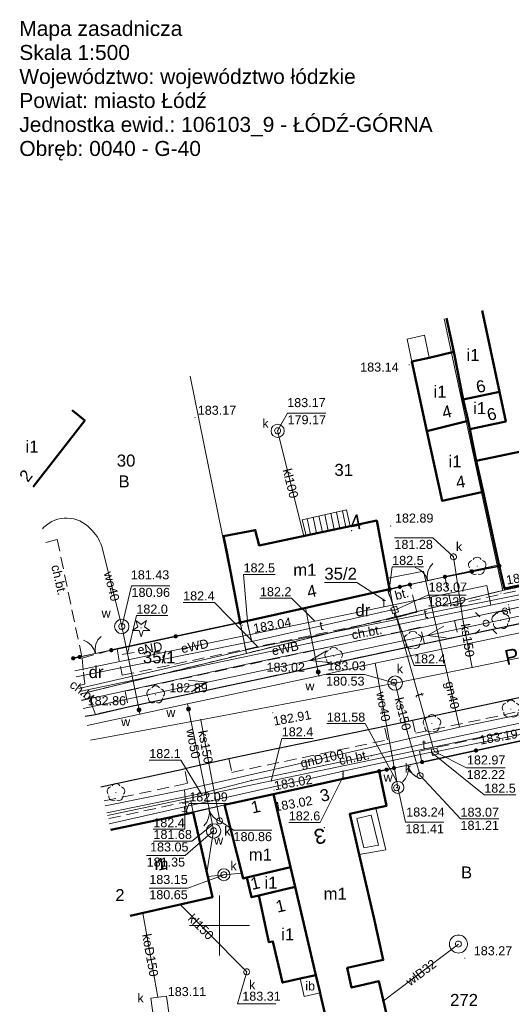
# Model space of a CAD drawing. Extents: x 6599148 to 6599715, y 5731697 to 5731887.
# Tile 2 of 8: x 6599233 to 6599274, y 5731743 to 5731825. Entities that reach past the tile are written whole.
import ezdxf
from ezdxf.enums import TextEntityAlignment as Align

# ---------------------------------------------------------------- set-up
doc = ezdxf.new("R2010")
doc.units = 0
doc.header["$PDSIZE"] = 0.75
for name, pattern in [('PRZER1-1', [2, 1, -1]), ('PRZER2-1', [3, 2, -1]), ('PRZER3-1', [4, 3, -1])]:
    doc.linetypes.add(name, pattern=pattern)
doc.layers.get('0').update_dxf_attribs({"linetype": 'CONTINUOUS', "lineweight": 13})
for name, color, linetype, lineweight in [('GELULI_O', 61, 'PRZER3-1', 18), ('GEPADR', 7, 'CONTINUOUS', 18), ('GEPADR_O', 7, 'CONTINUOUS', 18), ('GESBLO', 7, 'CONTINUOUS', 18), ('GESBLO_O', 7, 'CONTINUOUS', 18), ('GESBTO', 7, 'CONTINUOUS', 18), ('GESBZO', 7, 'CONTINUOUS', 50), ('GESBZO_O', 7, 'CONTINUOUS', 50), ('GESDZI', 61, 'CONTINUOUS', 18), ('GESDZI_O', 61, 'CONTINUOUS', 18), ('GESSCH', 7, 'CONTINUOUS', 18), ('GESUZY', 84, 'PRZER1-1', 18), ('GESUZY_O', 84, 'PRZER1-1', 18), ('GSLKBR', 7, 'CONTINUOUS', 18), ('GSLKOG', 7, 'CONTINUOUS', 35), ('GSLKRW', 7, 'CONTINUOUS', 25), ('GSPRDI', 84, 'CONTINUOUS', 18), ('GSPRDL', 84, 'CONTINUOUS', 18), ('GSPWPS', 7, 'CONTINUOUS', 13), ('GSPWPS_O', 7, 'CONTINUOUS', 13), ('GSSIIN', 7, 'CONTINUOUS', 18), ('GSSIIN_O', 7, 'CONTINUOUS', 18), ('GSSKOA', 7, 'PRZER3-1', 18), ('GSSKOD', 7, 'PRZER2-1', 18), ('GSSKOD_O', 7, 'PRZER2-1', 18), ('GSSOTW', 7, 'PRZER3-1', 18), ('GSSOTW_O', 7, 'PRZER3-1', 18), ('GULEPR', 1, 'CONTINUOUS', 18), ('GULEPR_O', 1, 'CONTINUOUS', 18), ('GULGPR', 52, 'CONTINUOUS', 18), ('GULGPR_O', 52, 'CONTINUOUS', 18), ('GULKPR', 32, 'CONTINUOUS', 18), ('GULKPR_O', 32, 'CONTINUOUS', 18), ('GULSPR', 7, 'CONTINUOUS', 18), ('GULSPR_O', 7, 'CONTINUOUS', 18), ('GULTPR', 30, 'CONTINUOUS', 18), ('GULTPR_O', 30, 'CONTINUOUS', 18), ('GULWPR', 5, 'CONTINUOUS', 18), ('GULWPR_O', 5, 'CONTINUOUS', 18), ('GUPELA', 7, 'CONTINUOUS', 18), ('GUPIKP', 7, 'CONTINUOUS', 18), ('GUPIWZ', 7, 'CONTINUOUS', 18), ('GUPIWZ_O', 7, 'CONTINUOUS', 18), ('GUPKSD', 32, 'CONTINUOUS', 18), ('GUPKSD_O', 32, 'CONTINUOUS', 18), ('GUPPRZ', 7, 'CONTINUOUS', 18), ('GUPPRZ_O', 7, 'CONTINUOUS', 18), ('GUPWST', 5, 'CONTINUOUS', 18), ('GUPWZA', 5, 'CONTINUOUS', 18), ('GUPWZA_O', 5, 'CONTINUOUS', 18), ('GUPZCP', 7, 'CONTINUOUS', 18), ('GUSIKP', 7, 'CONTINUOUS', 18)]:
    doc.layers.add(name, color=color, linetype=linetype, lineweight=lineweight)
doc.styles.add('GEO-INFO', font='arial.ttf')

# ---------------------------------------------------------------- blocks, each defined once
blk = doc.blocks.new('KOLO')
blk.add_hatch(color=0).paths.add_polyline_path([(-0.5, 0), (-0.482963, -0.12941), (-0.433013, -0.25), (-0.353553, -0.353553), (-0.25, -0.433013), (-0.12941, -0.482963), (0, -0.5), (0.12941, -0.482963), (0.25, -0.433013), (0.353553, -0.353553), (0.433013, -0.25), (0.482963, -0.12941), (0.5, 0), (0.482963, 0.12941), (0.433013, 0.25), (0.353553, 0.353553), (0.25, 0.433013), (0.12941, 0.482963), (0, 0.5), (-0.12941, 0.482963), (-0.25, 0.433013), (-0.353553, 0.353553), (-0.433013, 0.25), (-0.482963, 0.12941)])
blk = doc.blocks.new('SPDLP')
blk.add_hatch(color=0).paths.add_polyline_path([(0, -0.09), (0.027812, -0.085595), (0.052901, -0.072812), (0.072812, -0.052901), (0.085595, -0.027812), (0.09, 0), (0.085595, 0.027812), (0.072812, 0.052901), (0.052901, 0.072812), (0.027812, 0.085595), (0, 0.09), (-0.027812, 0.085595), (-0.052901, 0.072812), (-0.072812, 0.052901), (-0.085595, 0.027812), (-0.09, 0), (-0.085595, -0.027812), (-0.072812, -0.052901), (-0.052901, -0.072812), (-0.027812, -0.085595)])
at = {"color": 0}
for points in [[(-1.271938, -0.268652), (-1.40916, -0.048001), (-1.462858, 0.20623), (-1.426585, 0.463525), (-1.304695, 0.693003), (-1.11182, 0.867117), (-0.871109, 0.964971)], [(-0.648554, 1.126667), (-0.481106, 1.325358), (-0.255912, 1.454989), (0, 1.5), (0.255912, 1.454989), (0.481106, 1.325358), (0.648554, 1.126667)], [(0.871109, 0.964971), (1.11182, 0.867117), (1.304695, 0.693003), (1.426585, 0.463525), (1.462858, 0.20623), (1.40916, -0.048001), (1.271938, -0.268652)], [(-0.137547, -1.292703), (-0.389802, -1.355024), (-0.648184, -1.327532), (-0.881678, -1.213525), (-1.062258, -1.026689), (-1.168249, -0.78945), (-1.186929, -0.530282)], [(1.186929, -0.530282), (1.168249, -0.78945), (1.062258, -1.026689), (0.881678, -1.213525), (0.648184, -1.327532), (0.389802, -1.355024), (0.137547, -1.292703)]]:
    blk.add_lwpolyline(points, dxfattribs=at)
blk = doc.blocks.new('SPDIP')
blk.add_hatch(color=0).paths.add_polyline_path([(0, -0.09), (0.027812, -0.085595), (0.052901, -0.072812), (0.072812, -0.052901), (0.085595, -0.027812), (0.09, 0), (0.085595, 0.027812), (0.072812, 0.052901), (0.052901, 0.072812), (0.027812, 0.085595), (0, 0.09), (-0.027812, 0.085595), (-0.052901, 0.072812), (-0.072812, 0.052901), (-0.085595, 0.027812), (-0.09, 0), (-0.085595, -0.027812), (-0.072812, -0.052901), (-0.052901, -0.072812), (-0.027812, -0.085595)])
at = {"color": 0}
blk.add_lwpolyline([(0.544942, 0.177062), (1.426676, -0.463555), (0.336792, -0.463555), (0, -1.500096), (-0.336792, -0.463555), (-1.426676, -0.463555), (-0.544942, 0.177062), (-0.881734, 1.213603), (0, 0.572986), (0.881734, 1.213603)], close=True, dxfattribs=at)
blk = doc.blocks.new('SUEP1')
at = {"color": 0}
blk.add_lwpolyline([(-1.5, -1), (1.5, 0), (-1.5, 1)], dxfattribs=at)
blk = doc.blocks.new('SUEO')
blk.add_hatch(color=0).paths.add_polyline_path([(-0.002174, 0.089974), (0.023762, 0.086807), (0.042561, 0.0793), (0.060131, 0.066965), (0.076266, 0.047786), (0.086234, 0.025762), (0.089972, 0.002226), (0.088646, -0.015553), (0.081114, -0.038994), (0.066834, -0.060276), (0.049699, -0.075033), (0.027576, -0.085671), (0.004027, -0.08991), (-0.019639, -0.087831), (-0.040932, -0.080154), (-0.059082, -0.067892), (-0.073734, -0.051607), (-0.08374, -0.032979), (-0.089221, -0.011817), (-0.089063, 0.012951), (-0.082571, 0.035806), (-0.069528, 0.057148), (-0.048957, 0.075519), (-0.026898, 0.085887)])
at = {"color": 0}
for points in [[(-1.767767, 1.767767), (-1.06066, 1.06066)], [(1.767767, 1.767767), (1.06066, 1.06066)], [(-1.767767, -1.767767), (-1.06066, -1.06066)], [(1.767767, -1.767767), (1.06066, -1.06066)]]:
    blk.add_lwpolyline(points, dxfattribs=at)
blk = doc.blocks.new('OKRAG_PELNY')
at = {"color": 0}
blk.add_lwpolyline([(0, 0.5), (0.12941, 0.482963), (0.25, 0.433013), (0.353553, 0.353553), (0.433013, 0.25), (0.482963, 0.12941), (0.5, 0), (0.482963, -0.12941), (0.433013, -0.25), (0.353553, -0.353553), (0.25, -0.433013), (0.12941, -0.482963), (0, -0.5), (-0.12941, -0.482963), (-0.25, -0.433013), (-0.353553, -0.353553), (-0.433013, -0.25), (-0.482963, -0.12941), (-0.5, 0), (-0.482963, 0.12941), (-0.433013, 0.25), (-0.353553, 0.353553), (-0.25, 0.433013), (-0.12941, 0.482963)], close=True, dxfattribs=at)
blk = doc.blocks.new('POINT')
at = {"color": 0}
blk.add_point((0, 0), dxfattribs=at)
blk = doc.blocks.new('PION_C')
at = {"color": 0}
blk.add_lwpolyline([(0, 0.5), (0, -0.5)], dxfattribs=at)
blk = doc.blocks.new('SUUS13')
at = {"color": 0}
for points in [[(0, 1.5), (0.223563, 1.483246), (0.442133, 1.433359), (0.650826, 1.351453), (0.84498, 1.239358), (1.020259, 1.099578), (1.172747, 0.935235), (1.299038, 0.75), (1.396311, 0.548012), (1.462392, 0.333781), (1.495806, 0.112095), (1.495806, -0.112095), (1.462392, -0.333781), (1.396311, -0.548012), (1.299038, -0.75), (1.172747, -0.935235), (1.020259, -1.099578), (0.84498, -1.239358), (0.650826, -1.351453), (0.442133, -1.433359), (0.223563, -1.483246), (0, -1.5), (-0.223563, -1.483246), (-0.442133, -1.433359), (-0.650826, -1.351453), (-0.84498, -1.239358), (-1.020259, -1.099578), (-1.172747, -0.935235), (-1.299038, -0.75), (-1.396311, -0.548012), (-1.462392, -0.333781), (-1.495806, -0.112095), (-1.495806, 0.112095), (-1.462392, 0.333781), (-1.396311, 0.548012), (-1.299038, 0.75), (-1.172747, 0.935235), (-1.020259, 1.099578), (-0.84498, 1.239358), (-0.650826, 1.351453), (-0.442133, 1.433359), (-0.223563, 1.483246)], [(0, 0.5), (0.12941, 0.482963), (0.25, 0.433013), (0.353553, 0.353553), (0.433013, 0.25), (0.482963, 0.12941), (0.5, 0), (0.482963, -0.12941), (0.433013, -0.25), (0.353553, -0.353553), (0.25, -0.433013), (0.12941, -0.482963), (0, -0.5), (-0.12941, -0.482963), (-0.25, -0.433013), (-0.353553, -0.353553), (-0.433013, -0.25), (-0.482963, -0.12941), (-0.5, 0), (-0.482963, 0.12941), (-0.433013, 0.25), (-0.353553, 0.353553), (-0.25, 0.433013), (-0.12941, 0.482963)]]:
    blk.add_lwpolyline(points, close=True, dxfattribs=at)
blk = doc.blocks.new('KWADRAT_NIEPRZEZR')
at = {"color": 0}
blk.add_lwpolyline([(-0.5, -0.5), (0.5, -0.5), (0.5, 0.5), (-0.5, 0.5)], close=True, dxfattribs=at)
blk = doc.blocks.new('SLBRA')
at = {"color": 0}
for points in [[(1.732051, 1), (1.414214, 0.585786), (1, 0.267949), (0.517638, 0.068148), (0, 0)], [(0, 0), (0.517638, -0.068148), (1, -0.267949), (1.414214, -0.585786), (1.732051, -1)]]:
    blk.add_lwpolyline(points, dxfattribs=at)

msp = doc.modelspace()

# ---------------------------------------------------------------- linework, layer by layer
at = {"linetype": 'Continuous', "elevation": 100, "flags": 128}
for points in [[(6599250, 5731747.5), (6599250, 5731752.5)], [(6599247.5, 5731750), (6599252.5, 5731750)]]:
    msp.add_lwpolyline(points, dxfattribs=at)
at = {"layer": 'GESBLO', "linetype": 'Continuous', "elevation": 10.18}
msp.add_lwpolyline([(6599240.926, 5731757.974), (6599247.804, 5731759.419), (6599249.407, 5731752.35), (6599242.55, 5731750.79)], dxfattribs=at)
at = {"layer": 'GESBTO', "linetype": 'Continuous', "elevation": 10.18}
for points in [[(6599260.848, 5731759.286), (6599263.014, 5731759.765), (6599263.862, 5731756.291), (6599261.638, 5731755.902)], [(6599261.45, 5731758.907), (6599262.644, 5731759.171), (6599263.25, 5731756.691), (6599262.018, 5731756.476)]]:
    msp.add_lwpolyline(points, close=True, dxfattribs=at)
at = {"layer": 'GESBZO', "linetype": 'Continuous', "elevation": 10.18}
for points in [[(6599271.899, 5731801.239), (6599273.33, 5731794.46), (6599270.31, 5731793.82)], [(6599270.31, 5731793.82), (6599269.52, 5731797.81), (6599268.931, 5731800.6)], [(6599237.705, 5731792.926), (6599237.74, 5731792.9), (6599238.76, 5731792.06), (6599234.466, 5731786.542)], [(6599240.927, 5731757.969), (6599247.8, 5731759.42), (6599249.41, 5731752.35), (6599242.549, 5731750.793)]]:
    msp.add_lwpolyline(points, dxfattribs=at)
for points in [[(6599270.31, 5731793.82), (6599270.71, 5731792.04), (6599267.29, 5731791.19), (6599266.04, 5731797), (6599267.47, 5731797.31), (6599269.52, 5731797.81)], [(6599270.31, 5731793.82), (6599273.33, 5731794.46), (6599273.85, 5731791.99), (6599270.85, 5731791.36), (6599270.71, 5731792.04)], [(6599270.85, 5731791.36), (6599271.4, 5731788.7), (6599271.96, 5731786.14), (6599268.56, 5731785.37), (6599267.29, 5731791.19), (6599270.71, 5731792.04)], [(6599295.09, 5731782.46), (6599273.74, 5731778.06), (6599273.32, 5731779.95), (6599271.96, 5731786.14), (6599271.4, 5731788.7), (6599279.77, 5731790.45), (6599280.4, 5731787.57), (6599283.21, 5731788.16), (6599283.51, 5731786.76), (6599293.77, 5731788.96)], [(6599264.18, 5731778.02), (6599251.72, 5731775.24), (6599250.6, 5731781.1), (6599250.32, 5731782.43), (6599252.98, 5731782.94), (6599253.29, 5731781.66), (6599257.23, 5731782.49), (6599260.89, 5731783.27), (6599263.1, 5731783.73)], [(6599254.5, 5731760.93), (6599260.17, 5731762.18), (6599263.31, 5731762.85), (6599263.91, 5731759.96), (6599263.01, 5731759.76), (6599260.85, 5731759.29), (6599261.64, 5731755.91), (6599262.87, 5731750.65), (6599263.64, 5731747.12), (6599260.65, 5731746.45), (6599261.01, 5731744.81), (6599263.29, 5731745.34), (6599264.12, 5731741.77), (6599259.25, 5731740.63), (6599258.41, 5731744.2), (6599258.38, 5731744.37), (6599258.03, 5731745.86), (6599257.22, 5731749.3), (6599256.3, 5731753.2), (6599255.92, 5731754.84)], [(6599250.42, 5731760.04), (6599254.5, 5731760.93), (6599255.92, 5731754.84), (6599252.28, 5731754), (6599251.96, 5731753.91)], [(6599252.28, 5731754), (6599255.92, 5731754.84), (6599256.3, 5731753.2), (6599253.28, 5731752.48), (6599252.67, 5731752.34)], [(6599253.28, 5731752.48), (6599256.3, 5731753.2), (6599257.22, 5731749.3), (6599258.03, 5731745.86), (6599256.73, 5731745.57), (6599255.24, 5731745.23), (6599254.45, 5731748.67), (6599254.12, 5731748.59)]]:
    msp.add_lwpolyline(points, close=True, dxfattribs=at)
at = {"layer": 'GESDZI', "linetype": 'Continuous', "elevation": 10.22}
for points in [[(6599290.203, 5731805.179), (6599292.9, 5731793.17), (6599295.09, 5731782.46), (6599273.6, 5731777.91)], [(6599268.729, 5731800.556), (6599273.15, 5731780.02), (6599251.72, 5731775.24)], [(6599273.6, 5731777.91), (6599273.15, 5731780.02), (6599268.729, 5731800.556)], [(6599247.553, 5731795.772), (6599251.72, 5731775.24)], [(6599251.72, 5731775.24), (6599247.553, 5731795.772)], [(6599238.371, 5731769.272), (6599252.24, 5731772.67), (6599273.6, 5731777.91), (6599295.09, 5731782.46), (6599305.65, 5731784.84), (6599316.13, 5731787.06), (6599332.801, 5731790.808)], [(6599335.502, 5731778.135), (6599318.96, 5731774.77), (6599310.12, 5731772.83), (6599297.55, 5731770.18), (6599275.88, 5731765.53), (6599260.17, 5731762.18), (6599254.5, 5731760.93), (6599247.69, 5731759.44), (6599240.923, 5731757.985)], [(6599251.72, 5731775.24), (6599237.701, 5731772.233)], [(6599237.701, 5731772.233), (6599251.72, 5731775.24), (6599252.24, 5731772.67), (6599238.371, 5731769.272)], [(6599240.923, 5731757.985), (6599247.69, 5731759.44), (6599254.5, 5731760.93), (6599262.51, 5731726.73), (6599260.57, 5731726.4), (6599248.668, 5731723.734)]]:
    msp.add_lwpolyline(points, dxfattribs=at)
for points in [[(6599251.72, 5731775.24), (6599273.15, 5731780.02), (6599273.6, 5731777.91), (6599252.24, 5731772.67)], [(6599262.51, 5731726.73), (6599254.5, 5731760.93), (6599260.17, 5731762.18), (6599275.88, 5731765.53), (6599283.82, 5731731.41)]]:
    msp.add_lwpolyline(points, close=True, dxfattribs=at)
at = {"layer": 'GESDZI_O', "linetype": 'Continuous', "elevation": 10.81, "flags": 128}
msp.add_lwpolyline([(6599258.735, 5731778.58), (6599261.453, 5731778.58), (6599263.637, 5731777.153)], dxfattribs=at)
at = {"layer": 'GESSCH', "linetype": 'Continuous', "elevation": 10.18}
msp.add_lwpolyline([(6599260.584, 5731784.632), (6599260.891, 5731783.264), (6599257.229, 5731782.494), (6599256.879, 5731783.807)], close=True, dxfattribs=at)
at = {"layer": 'GESSCH', "linetype": 'Continuous', "elevation": 10.18, "flags": 128}
for points in [[(6599259.549, 5731782.982), (6599259.264, 5731784.338)], [(6599260.038, 5731783.085), (6599259.752, 5731784.446)], [(6599260.528, 5731783.187), (6599260.24, 5731784.555)], [(6599257.592, 5731782.57), (6599257.312, 5731783.903)], [(6599258.081, 5731782.673), (6599257.8, 5731784.012)], [(6599258.571, 5731782.776), (6599258.288, 5731784.121)], [(6599259.06, 5731782.879), (6599258.776, 5731784.229)]]:
    msp.add_lwpolyline(points, dxfattribs=at)
at = {"layer": 'GESUZY', "linetype": 'PRZER1-1', "ltscale": 0.5, "elevation": 10.08}
for points in [[(6599332.801, 5731790.808), (6599316.13, 5731787.06), (6599305.65, 5731784.84), (6599295.09, 5731782.46), (6599273.6, 5731777.91), (6599273.15, 5731780.02), (6599251.72, 5731775.24), (6599237.701, 5731772.233)], [(6599238.371, 5731769.272), (6599252.24, 5731772.67), (6599273.6, 5731777.91), (6599295.09, 5731782.46), (6599305.65, 5731784.84), (6599316.13, 5731787.06), (6599332.801, 5731790.808)], [(6599335.502, 5731778.135), (6599318.96, 5731774.77), (6599310.12, 5731772.83), (6599297.55, 5731770.18), (6599275.88, 5731765.53), (6599260.17, 5731762.18), (6599254.5, 5731760.93), (6599247.69, 5731759.44), (6599240.923, 5731757.985)], [(6599237.701, 5731772.233), (6599251.72, 5731775.24), (6599252.24, 5731772.67), (6599238.371, 5731769.272)], [(6599240.923, 5731757.985), (6599247.69, 5731759.44), (6599254.5, 5731760.93), (6599262.51, 5731726.73), (6599260.57, 5731726.4), (6599248.668, 5731723.734)]]:
    msp.add_lwpolyline(points, dxfattribs=at)
for points in [[(6599251.72, 5731775.24), (6599273.15, 5731780.02), (6599273.6, 5731777.91), (6599252.24, 5731772.67)], [(6599262.51, 5731726.73), (6599254.5, 5731760.93), (6599260.17, 5731762.18), (6599275.88, 5731765.53), (6599283.82, 5731731.41)]]:
    msp.add_lwpolyline(points, close=True, dxfattribs=at)
at = {"layer": 'GSLKBR', "linetype": 'Continuous', "elevation": 10.18}
for points in [[(6599268.785, 5731779.049), (6599265.877, 5731778.4)], [(6599240.976, 5731772.936), (6599238.339, 5731772.37)], [(6599264.537, 5731763.11), (6599266.884, 5731763.612)], [(6599247.804, 5731759.419), (6599250.424, 5731760.038)]]:
    msp.add_lwpolyline(points, dxfattribs=at)
at = {"layer": 'GSLKOG', "linetype": 'Continuous', "elevation": 10.18}
for points in [[(6599268.785, 5731779.049), (6599273.321, 5731779.946)], [(6599264.181, 5731778.022), (6599265.877, 5731778.4)], [(6599240.976, 5731772.936), (6599251.719, 5731775.241)], [(6599237.701, 5731772.233), (6599238.339, 5731772.37)], [(6599266.884, 5731763.612), (6599275.88, 5731765.534)], [(6599264.537, 5731763.11), (6599263.314, 5731762.849)]]:
    msp.add_lwpolyline(points, dxfattribs=at)
at = {"layer": 'GSLKRW', "linetype": 'Continuous', "elevation": 10.18}
for points in [[(6599253.366, 5731770.558), (6599267.071, 5731773.481), (6599269.883, 5731774.08), (6599282.443, 5731776.725), (6599285.254, 5731777.351), (6599308.204, 5731782.173), (6599310.731, 5731782.73), (6599333.497, 5731787.544)], [(6599254.09, 5731764.592), (6599263.759, 5731766.589), (6599266.097, 5731767.098), (6599286.179, 5731771.367), (6599289.086, 5731771.97), (6599305.434, 5731775.477), (6599308.127, 5731776.015), (6599334.754, 5731781.643)], [(6599238.789, 5731767.422), (6599239.652, 5731767.584), (6599242.377, 5731768.207), (6599253.366, 5731770.558)], [(6599240.118, 5731761.547), (6599246.81, 5731762.983), (6599247.688, 5731763.221), (6599250.779, 5731763.898), (6599254.09, 5731764.592)]]:
    msp.add_lwpolyline(points, dxfattribs=at)
at = {"layer": 'GSSIIN', "linetype": 'Continuous', "elevation": 10.18}
for points in [[(6599266.038, 5731797.004), (6599265.641, 5731798.847), (6599267.074, 5731799.195), (6599267.472, 5731797.313)], [(6599256.724, 5731745.564), (6599258.026, 5731745.859), (6599258.376, 5731744.365), (6599257.056, 5731744.072)]]:
    msp.add_lwpolyline(points, close=True, dxfattribs=at)
at = {"layer": 'GSSKOA', "linetype": 'PRZER3-1', "ltscale": 0.5, "elevation": 10.18}
for points in [[(6599239.652, 5731767.584), (6599242.377, 5731768.207), (6599253.366, 5731770.558), (6599267.071, 5731773.481), (6599269.883, 5731774.08), (6599282.443, 5731776.725), (6599285.254, 5731777.351), (6599308.204, 5731782.173), (6599310.731, 5731782.73), (6599333.497, 5731787.544)], [(6599334.754, 5731781.643), (6599308.127, 5731776.015), (6599305.434, 5731775.477), (6599289.086, 5731771.97), (6599286.179, 5731771.367), (6599266.097, 5731767.098), (6599263.759, 5731766.589), (6599254.09, 5731764.592), (6599250.779, 5731763.898), (6599247.688, 5731763.221), (6599246.81, 5731762.983), (6599240.118, 5731761.547)], [(6599238.789, 5731767.422), (6599239.652, 5731767.584)]]:
    msp.add_lwpolyline(points, dxfattribs=at)
at = {"layer": 'GSSKOD', "linetype": 'PRZER2-1', "ltscale": 0.5, "elevation": 10.18}
for points in [[(6599235.513, 5731781.91), (6599236.47, 5731782.16), (6599238.54, 5731772.27), (6599238.76, 5731770.1), (6599238.214, 5731769.968)], [(6599265.877, 5731778.4), (6599268.785, 5731779.049), (6599269.31, 5731776.676), (6599281.92, 5731779.467), (6599282.201, 5731777.995), (6599269.592, 5731775.398), (6599269.883, 5731774.08), (6599267.071, 5731773.481), (6599266.741, 5731774.84), (6599242.128, 5731769.516), (6599242.377, 5731768.207), (6599239.652, 5731767.584), (6599239.159, 5731768.91)], [(6599238.76, 5731770.1), (6599238.54, 5731772.27), (6599240.976, 5731772.936), (6599241.458, 5731773.039), (6599241.874, 5731770.849), (6599264.64, 5731775.62), (6599266.436, 5731776.098)], [(6599238.214, 5731769.968), (6599238.76, 5731770.1)], [(6599240.384, 5731760.369), (6599247.321, 5731761.837), (6599247.078, 5731763.056), (6599247.688, 5731763.221), (6599250.779, 5731763.898), (6599251.019, 5731762.744), (6599263.999, 5731765.462), (6599263.759, 5731766.589), (6599266.097, 5731767.098), (6599266.336, 5731766.004), (6599286.423, 5731770.235)], [(6599239.159, 5731768.91), (6599238.485, 5731768.77)], [(6599286.721, 5731768.849), (6599266.659, 5731764.521), (6599266.859, 5731763.607), (6599264.501, 5731763.103)], [(6599251.531, 5731760.281), (6599250.424, 5731760.038), (6599247.804, 5731759.419), (6599247.611, 5731760.384), (6599240.72, 5731758.883)]]:
    msp.add_lwpolyline(points, dxfattribs=at)
at = {"layer": 'GSSOTW', "linetype": 'PRZER3-1', "ltscale": 0.5, "elevation": 10.18}
msp.add_lwpolyline([(6599264.181, 5731778.022), (6599264.64, 5731775.62), (6599266.436, 5731776.098), (6599265.877, 5731778.4)], close=True, dxfattribs=at)
at = {"layer": 'GULEPR', "linetype": 'Continuous', "elevation": 10.14}
for points in [[(6599272.617, 5731776.696), (6599304.16, 5731783.257), (6599333.142, 5731789.211)], [(6599238.643, 5731768.066), (6599272.216, 5731775.183), (6599306.289, 5731782.444), (6599331.018, 5731787.754), (6599333.341, 5731788.273)], [(6599335.209, 5731779.509), (6599333.13, 5731779.12), (6599327.84, 5731777.98), (6599308.74, 5731773.95), (6599305.7, 5731773.29), (6599292.06, 5731770.36), (6599286.14, 5731769.24), (6599267.38, 5731765.21), (6599262.69, 5731764.15), (6599252.66, 5731762.08), (6599248.46, 5731761), (6599240.607, 5731759.384)], [(6599240.66, 5731759.148), (6599254.31, 5731762.033), (6599283.281, 5731768.066), (6599284.633, 5731768.588), (6599296.934, 5731771.18), (6599329.027, 5731777.875), (6599335.282, 5731779.168)], [(6599237.935, 5731771.199), (6599257.938, 5731775.361), (6599272.268, 5731778.325), (6599272.617, 5731776.696)], [(6599238.325, 5731769.477), (6599272.617, 5731776.696)], [(6599242.889, 5731772.752), (6599242.32, 5731772.646), (6599241.881, 5731772.564)]]:
    msp.add_lwpolyline(points, dxfattribs=at)
at = {"layer": 'GULGPR', "linetype": 'Continuous', "elevation": 10.14}
for points in [[(6599334.843, 5731781.228), (6599333.673, 5731779.8), (6599328.601, 5731778.677), (6599309.296, 5731774.617), (6599296.717, 5731772.19), (6599285.04, 5731769.626), (6599270.009, 5731766.506), (6599247.07, 5731761.3), (6599240.477, 5731759.957)], [(6599270.009, 5731766.506), (6599266.998, 5731779.509), (6599264.059, 5731778.94)], [(6599247.07, 5731761.3), (6599247.166, 5731760.204)], [(6599247.166, 5731760.204), (6599247.227, 5731759.507), (6599247.263, 5731759.305)]]:
    msp.add_lwpolyline(points, dxfattribs=at)
at = {"layer": 'GULKPR', "linetype": 'Continuous', "elevation": 10.14}
for points in [[(6599257.033, 5731782.453), (6599254.841, 5731791.218)], [(6599270.31, 5731775.33), (6599269.5, 5731780.71)], [(6599311.64, 5731779.76), (6599305.19, 5731778.45), (6599286.74, 5731774.69), (6599285.18, 5731774.37), (6599271.06, 5731771.5), (6599264.64, 5731770.19), (6599248.43, 5731767.13), (6599239.241, 5731765.424)], [(6599271.06, 5731771.5), (6599270.31, 5731775.33)], [(6599266.72, 5731762.48), (6599265.65, 5731766.15), (6599264.64, 5731770.19)], [(6599249.278, 5731762.612), (6599248.43, 5731767.13)], [(6599249.278, 5731762.612), (6599250.01, 5731758.71)], [(6599250.359, 5731754.219), (6599249.863, 5731754.162), (6599249.018, 5731754.064)], [(6599250.359, 5731754.219), (6599251.847, 5731754.348)], [(6599246.724, 5731751.74), (6599251.912, 5731746.482), (6599252.263, 5731746.126)], [(6599244.864, 5731744.006), (6599243.596, 5731751.028)]]:
    msp.add_lwpolyline(points, dxfattribs=at)
at = {"layer": 'GULSPR', "linetype": 'Continuous', "elevation": 10.14}
msp.add_lwpolyline([(6599238.49, 5731768.743), (6599252.375, 5731771.8), (6599295.424, 5731780.796), (6599333.075, 5731789.522)], dxfattribs=at)
at = {"layer": 'GULTPR', "linetype": 'Continuous', "elevation": 10.14}
for points in [[(6599238.262, 5731769.753), (6599253.21, 5731773.171), (6599281.125, 5731778.77)], [(6599335.403, 5731778.6), (6599320.09, 5731775.46), (6599317.65, 5731774.94), (6599309.97, 5731773.22), (6599298.96, 5731771.03), (6599298.37, 5731770.75), (6599297.77, 5731770.76), (6599290.08, 5731768.97), (6599268.25, 5731764.51), (6599267.94, 5731764.47), (6599267.64, 5731764.43), (6599260.3, 5731762.86), (6599247.08, 5731759.88), (6599240.813, 5731758.473)], [(6599264.6, 5731776.28), (6599264.52, 5731776.49), (6599264.11, 5731777.68)], [(6599264.6, 5731776.28), (6599264.26, 5731776.27), (6599252.69, 5731773.67)], [(6599267.94, 5731764.47), (6599267.82, 5731764.69), (6599264.67, 5731775.95), (6599264.6, 5731776.28)], [(6599252.69, 5731773.67), (6599252.36, 5731775.02)], [(6599252.69, 5731773.67), (6599238.043, 5731770.721)], [(6599260.3, 5731762.86), (6599260.3, 5731762.41)], [(6599247.08, 5731759.88), (6599247.1, 5731759.47)]]:
    msp.add_lwpolyline(points, dxfattribs=at)
at = {"layer": 'GULWPR', "linetype": 'Continuous', "elevation": 10.14}
for points in [[(6599238.96, 5731766.667), (6599243.361, 5731767.61), (6599247.324, 5731768.459), (6599258.286, 5731770.786), (6599262.96, 5731771.84), (6599278.35, 5731775.07), (6599283.561, 5731776.182), (6599287.037, 5731776.84), (6599302.113, 5731780.141), (6599309.452, 5731781.715), (6599333.642, 5731786.865)], [(6599258.286, 5731770.786), (6599258.222, 5731771.115), (6599257.174, 5731776.458)], [(6599243.361, 5731767.61), (6599243.29, 5731767.955), (6599241.851, 5731774.913)], [(6599262.96, 5731771.84), (6599264.77, 5731761.992), (6599264.86, 5731761.5)], [(6599247.324, 5731768.459), (6599247.413, 5731768.028), (6599249.403, 5731758.365), (6599249.504, 5731757.876)], [(6599249.504, 5731757.876), (6599249.425, 5731757.382), (6599248.946, 5731754.383)], [(6599269.912, 5731748.445), (6599263.669, 5731743.72)]]:
    msp.add_lwpolyline(points, dxfattribs=at)
msp.add_lwpolyline([(6599241.851, 5731774.913), (6599240.178, 5731781.601, 0.126087), (6599239.208, 5731783.072, 0.424963), (6599235.365, 5731783.175), (6599235.255, 5731783.053)], format="xyb", dxfattribs=at)
at = {"layer": 'GUPPRZ_O', "linetype": 'Continuous', "elevation": 10.8, "flags": 128}
for points in [[(6599258.871, 5731792.69), (6599255.668, 5731792.69), (6599254.841, 5731791.218)], [(6599255.668, 5731792.69), (6599258.871, 5731792.69)], [(6599264.576, 5731782.303), (6599267.779, 5731782.303), (6599269.5, 5731780.71)], [(6599264.576, 5731782.303), (6599267.779, 5731782.303)], [(6599267.009, 5731779.874), (6599264.389, 5731779.874), (6599264.11, 5731777.68)], [(6599254.623, 5731779.249), (6599252.002, 5731779.249), (6599252.36, 5731775.02)], [(6599245.867, 5731778.302), (6599242.664, 5731778.302), (6599241.851, 5731774.913)], [(6599242.664, 5731778.302), (6599245.867, 5731778.302)], [(6599246.967, 5731776.917), (6599249.588, 5731776.917), (6599253.21, 5731773.171)], [(6599253.367, 5731777.265), (6599255.987, 5731777.265), (6599257.938, 5731775.361)], [(6599270.568, 5731777.52), (6599267.364, 5731777.52), (6599264.6, 5731776.28)], [(6599267.364, 5731777.52), (6599270.568, 5731777.52)], [(6599245.688, 5731775.817), (6599243.067, 5731775.817), (6599242.32, 5731772.646)], [(6599268.835, 5731771.664), (6599266.214, 5731771.664), (6599264.67, 5731775.95)], [(6599258.88, 5731770.906), (6599262.084, 5731770.906), (6599264.64, 5731770.19)], [(6599258.88, 5731770.906), (6599262.084, 5731770.906)], [(6599258.941, 5731766.814), (6599262.145, 5731766.814), (6599264.77, 5731761.992)], [(6599257.806, 5731765.586), (6599255.185, 5731765.586), (6599254.31, 5731762.033)], [(6599274.686, 5731760.887), (6599272.065, 5731760.887), (6599267.64, 5731764.43)], [(6599273.8, 5731763.116), (6599270.597, 5731763.116), (6599267.94, 5731764.47)], [(6599244.142, 5731763.77), (6599246.763, 5731763.77), (6599248.46, 5731761)], [(6599270.597, 5731763.116), (6599273.8, 5731763.116)], [(6599255.774, 5731758.579), (6599258.395, 5731758.579), (6599260.3, 5731762.41)], [(6599273.29, 5731758.885), (6599270.087, 5731758.885), (6599266.72, 5731762.48)], [(6599268.704, 5731758.608), (6599265.5, 5731758.608), (6599264.86, 5731761.5)], [(6599250.682, 5731760.163), (6599247.479, 5731760.163), (6599247.227, 5731759.507)], [(6599244.479, 5731758.011), (6599247.1, 5731758.011), (6599247.1, 5731759.47)], [(6599270.087, 5731758.885), (6599273.29, 5731758.885)], [(6599244.491, 5731757.031), (6599247.695, 5731757.031), (6599249.403, 5731758.365)], [(6599254.37, 5731757.946), (6599251.167, 5731757.946), (6599250.01, 5731758.71)], [(6599265.5, 5731758.608), (6599268.704, 5731758.608)], [(6599243.923, 5731755.828), (6599247.126, 5731755.828), (6599249.504, 5731757.876)], [(6599251.167, 5731757.946), (6599254.37, 5731757.946)], [(6599243.923, 5731755.828), (6599247.126, 5731755.828)], [(6599244.145, 5731753.109), (6599247.348, 5731753.109), (6599250.359, 5731754.219)], [(6599244.145, 5731753.109), (6599247.348, 5731753.109)], [(6599254.694, 5731743.466), (6599251.49, 5731743.466), (6599252.263, 5731746.126)], [(6599251.49, 5731743.466), (6599254.694, 5731743.466)]]:
    msp.add_lwpolyline(points, dxfattribs=at)
at = {"layer": 'GUSIKP', "linetype": 'Continuous', "elevation": 10.14}
for points in [[(6599255.391, 5731791.218, -1), (6599254.291, 5731791.218, -1)], [(6599242.451, 5731774.913, -1), (6599241.251, 5731774.913, -1)], [(6599265.24, 5731770.19, -1), (6599264.04, 5731770.19, -1)], [(6599265.36, 5731761.5, -1), (6599264.36, 5731761.5, -1)], [(6599250.104, 5731757.876, -1), (6599248.904, 5731757.876, -1)], [(6599250.859, 5731754.219, -1), (6599249.859, 5731754.219, -1)]]:
    msp.add_lwpolyline(points, format="xyb", close=True, dxfattribs=at)
msp.add_lwpolyline([(6599244.522, 5731742.142), (6599244.277, 5731743.925), (6599245.579, 5731744.104), (6599245.824, 5731742.32)], close=True, dxfattribs=at)

# ---------------------------------------------------------------- block references
at = {"layer": 'GEPADR'}
for p in [(6599261, 5731782.89, 10.28), (6599258.73, 5731758.13, 10.28)]:
    msp.add_blockref('POINT', p, dxfattribs=at)
at = {"layer": 'GSLKBR', "xscale": 0.75, "yscale": 0.75}
for p, rotation in [((6599267.331, 5731778.725, 10.18), 102.5829296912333), ((6599239.658, 5731772.653, 10.18), 102.1103915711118), ((6599265.71, 5731763.361, 10.18), 282.0598549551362), ((6599249.114, 5731759.728, 10.18), 283.2855222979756)]:
    msp.add_blockref('SLBRA', p, dxfattribs=dict(at, rotation=rotation))
at = {"layer": 'GSLKOG', "xscale": 0.35, "yscale": 0.35}
for p in [(6599271.053, 5731779.498, 10.18), (6599273.321, 5731779.946, 10.18), (6599265.877, 5731778.4, 10.18), (6599268.785, 5731779.049, 10.18), (6599264.181, 5731778.022, 10.18), (6599265.029, 5731778.211, 10.18), (6599251.719, 5731775.241, 10.18), (6599246.347, 5731774.089, 10.18), (6599240.976, 5731772.936, 10.18), (6599237.802, 5731772.255, 10.18), (6599238.339, 5731772.37, 10.18), (6599271.382, 5731764.573, 10.18), (6599266.884, 5731763.612, 10.18), (6599263.314, 5731762.849, 10.18), (6599263.926, 5731762.98, 10.18), (6599264.537, 5731763.11, 10.18)]:
    msp.add_blockref('KOLO', p, dxfattribs=at)
at = {"layer": 'GSPRDI', "xscale": 0.5, "yscale": 0.5}
msp.add_blockref('SPDIP', (6599243.464, 5731774.795, 10.12), dxfattribs=at)
at = {"layer": 'GSPRDL', "xscale": 0.5, "yscale": 0.5}
for p in [(6599271.475, 5731779.928, 10.12), (6599273.426, 5731775.417, 10.12), (6599266.113, 5731773.76, 10.12), (6599259.519, 5731772.425, 10.12), (6599244.668, 5731769.222, 10.12), (6599274.29, 5731768.029, 10.12), (6599267.701, 5731766.816, 10.12), (6599241.36, 5731761.07, 10.12)]:
    msp.add_blockref('SPDLP', p, dxfattribs=at)
at = {"layer": 'GSPWPS', "xscale": 0.09, "yscale": 0.09}
for p in [(6599265.801, 5731796.712, 10.08), (6599247.953, 5731792.315, 10.08), (6599264.265, 5731783.282, 10.08), (6599273.45, 5731777.675, 10.08), (6599251.901, 5731775.011, 10.08), (6599254.431, 5731767.719, 10.08), (6599254.55, 5731761.273, 10.08), (6599270.44, 5731747.261, 10.08)]:
    msp.add_blockref('KOLO', p, dxfattribs=at)
at = {"layer": 'GULEPR', "xscale": 0.5, "yscale": 0.5}
for p, rotation in [((6599268.058, 5731774.301, 10.15), 191.967444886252), ((6599258.276, 5731772.228, 10.15), 191.967444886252), ((6599248.26, 5731770.105, 10.15), 11.96744488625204)]:
    msp.add_blockref('SUEP1', p, dxfattribs=dict(at, rotation=rotation))
at = {"layer": 'GUPELA', "xscale": 0.5, "yscale": 0.5}
for name, p in [('SUEO', (6599272.216, 5731775.183, 10.15)), ('OKRAG_PELNY', (6599272.216, 5731775.183, 10.16))]:
    msp.add_blockref(name, p, dxfattribs=at)
at = {"layer": 'GUPIKP', "xscale": 0.5, "yscale": 0.5}
for p in [(6599264.6, 5731776.28, 10.16), (6599267.94, 5731764.47, 10.16)]:
    msp.add_blockref('POINT', p, dxfattribs=at)
at = {"layer": 'GUPIWZ', "xscale": 0.5, "yscale": 0.5}
for p in [(6599254.841, 5731791.218, 10.18), (6599241.851, 5731774.913, 10.18), (6599264.54, 5731770.26, 10.18), (6599264.76, 5731761.47, 10.18), (6599249.504, 5731757.876, 10.18), (6599250.359, 5731754.219, 10.18), (6599252.263, 5731746.126, 10.18)]:
    msp.add_blockref('OKRAG_PELNY', p, dxfattribs=at)
for p, rotation in [((6599264.6, 5731776.28, 10.18), 19.17257686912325), ((6599267.94, 5731764.47, 10.18), 284.9810612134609)]:
    msp.add_blockref('KWADRAT_NIEPRZEZR', p, dxfattribs=dict(at, rotation=rotation))
at = {"layer": 'GUPKSD', "xscale": 0.5, "yscale": 0.5}
for p in [(6599269.5, 5731780.71, 10.16), (6599266.72, 5731762.48, 10.16), (6599250.01, 5731758.71, 10.16), (6599252.263, 5731746.126, 10.16)]:
    msp.add_blockref('OKRAG_PELNY', p, dxfattribs=at)
at = {"layer": 'GUPPRZ'}
for p in [(6599254.841, 5731791.218, 10.16), (6599254.841, 5731791.218, 10.16), (6599269.5, 5731780.71, 10.16), (6599264.11, 5731777.68, 10.16), (6599264.26, 5731776.27, 10.16), (6599264.52, 5731776.49, 10.16), (6599264.6, 5731776.28, 10.16), (6599264.6, 5731776.28, 10.16), (6599257.938, 5731775.361, 10.16), (6599264.67, 5731775.95, 10.16), (6599270.31, 5731775.33, 10.16), (6599241.851, 5731774.913, 10.16), (6599241.851, 5731774.913, 10.16), (6599252.36, 5731775.02, 10.16), (6599252.69, 5731773.67, 10.16), (6599253.21, 5731773.171, 10.16), (6599242.32, 5731772.646, 10.16), (6599271.06, 5731771.5, 10.16), (6599258.222, 5731771.115, 10.16), (6599258.286, 5731770.786, 10.16), (6599264.54, 5731770.26, 10.16), (6599264.64, 5731770.19, 10.16), (6599243.29, 5731767.955, 10.16), (6599247.324, 5731768.459, 10.16), (6599247.413, 5731768.028, 10.16), (6599243.361, 5731767.61, 10.16), (6599248.43, 5731767.13, 10.16), (6599265.65, 5731766.15, 10.16), (6599267.38, 5731765.21, 10.16), (6599267.82, 5731764.69, 10.16), (6599262.69, 5731764.15, 10.16), (6599267.64, 5731764.43, 10.16), (6599267.94, 5731764.47, 10.16), (6599267.94, 5731764.47, 10.16), (6599268.25, 5731764.51, 10.16), (6599249.278, 5731762.612, 10.16), (6599260.3, 5731762.86, 10.16), (6599260.3, 5731762.41, 10.16), (6599266.72, 5731762.48, 10.16), (6599252.66, 5731762.08, 10.16), (6599254.31, 5731762.033, 10.16), (6599264.76, 5731761.47, 10.16), (6599264.77, 5731761.992, 10.16), (6599264.86, 5731761.5, 10.16), (6599248.46, 5731761, 10.16), (6599247.08, 5731759.88, 10.16), (6599247.1, 5731759.47, 10.16), (6599247.227, 5731759.507, 10.16), (6599249.403, 5731758.365, 10.16), (6599250.01, 5731758.71, 10.16), (6599249.425, 5731757.382, 10.16), (6599249.504, 5731757.876, 10.16), (6599249.504, 5731757.876, 10.16), (6599249.018, 5731754.064, 10.16), (6599249.863, 5731754.162, 10.16), (6599250.359, 5731754.219, 10.16), (6599250.359, 5731754.219, 10.16), (6599251.912, 5731746.482, 10.16), (6599252.263, 5731746.126, 10.16), (6599252.263, 5731746.126, 10.16)]:
    msp.add_blockref('POINT', p, dxfattribs=at)
at = {"layer": 'GUPWST', "xscale": 0.5, "yscale": 0.5}
msp.add_blockref('SUUS13', (6599269.912, 5731748.445, 10.16), dxfattribs=at)
at = {"layer": 'GUPWZA', "xscale": 0.4, "yscale": 0.4}
for p, rotation in [((6599258.222, 5731771.115, 10.16), 280.1673761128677), ((6599243.29, 5731767.955, 10.16), 279.9109708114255), ((6599247.413, 5731768.028, 10.16), 278.5210136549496)]:
    msp.add_blockref('KOLO', p, dxfattribs=dict(at, rotation=rotation))
at = {"layer": 'GUPZCP', "xscale": 0.5, "yscale": 0.5}
for p, rotation in [((6599264.11, 5731777.68, 10.16), 16.12920849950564), ((6599252.36, 5731775.02, 10.16), 15.72420560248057), ((6599260.3, 5731762.41, 10.16), 188.2273676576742), ((6599247.166, 5731760.204, 10.16), 278.9470262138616), ((6599247.1, 5731759.47, 10.16), 81.27929574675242)]:
    msp.add_blockref('PION_C', p, dxfattribs=dict(at, rotation=rotation))

# ---------------------------------------------------------------- texts
at = {"linetype": 'Continuous', "style": 'GEO-INFO'}
for s, p in [('Mapa zasadnicza', (6599233.31, 5731824.118)), ('Skala 1:500', (6599233.31, 5731822.118)), ('Województwo: województwo łódzkie', (6599233.31, 5731820.118)), ('Powiat: miasto Łódź', (6599233.31, 5731818.118)), ('Jednostka ewid.: 106103_9 - ŁÓDŹ-GÓRNA', (6599233.31, 5731816.118)), ('Obręb: 0040 - G-40', (6599233.31, 5731814.118))]:
    msp.add_text(s, height=1.25, dxfattribs=at).set_placement(p)
at = {"layer": 'GELULI_O', "linetype": 'Continuous', "style": 'GEO-INFO'}
msp.add_text('Przewodnia', height=1.25, rotation=12.01406, dxfattribs=at).set_placement((6599278.252, 5731773.239, 0.66), align=Align.MIDDLE_CENTER)
at = {"layer": 'GEPADR_O', "linetype": 'Continuous', "style": 'GEO-INFO'}
for s, rotation, p in [('4', 11.00001, (6599261, 5731782.89, 10.8)), ('3', 190.99999, (6599258.73, 5731758.13, 10.8))]:
    msp.add_text(s, height=1.25, rotation=rotation, dxfattribs=at).set_placement(p)
at = {"layer": 'GESBLO_O', "linetype": 'Continuous', "style": 'GEO-INFO'}
msp.add_text('2', height=1, dxfattribs=at).set_placement((6599241.696, 5731752.531, 10.8), align=Align.MIDDLE)
at = {"layer": 'GESBZO_O', "linetype": 'Continuous', "style": 'GEO-INFO'}
for s, p in [('i1', (6599271.131, 5731797.534, 10.8)), ('m', (6599245.168, 5731755.126, 10.8))]:
    msp.add_text(s, height=1, dxfattribs=at).set_placement(p, align=Align.MIDDLE_CENTER)
for s, p in [('i1', (6599268.38, 5731794.51, 10.8)), ('i1', (6599271.678, 5731793.13, 10.8)), ('i1', (6599234.37, 5731789.93, 10.8)), ('i1', (6599269.63, 5731788.69, 10.8)), ('m1', (6599257.11, 5731779.63, 10.8)), ('m1', (6599253.4, 5731755.902, 10.8)), ('i1', (6599254.29, 5731753.59, 10.8)), ('m1', (6599259.64, 5731752.64, 10.8)), ('i1', (6599255.68, 5731749.28, 10.8))]:
    msp.add_text(s, height=1, dxfattribs=at).set_placement(p, align=Align.MIDDLE)
for s, rotation, p in [('6', 11.96514, (6599271.878, 5731794.431, 10.8)), ('4', 12.57749, (6599257.787, 5731777.362, 10.8))]:
    msp.add_text(s, height=1, rotation=rotation, dxfattribs=at).set_placement(p, align=Align.CENTER)
for s, rotation, p in [('4', 13.95737, (6599268.819, 5731793.288, 10.8)), ('6', 11.96514, (6599272.579, 5731793.097, 10.8)), ('2', 52.68058, (6599233.457, 5731787.777, 10.8)), ('4', 8.60311, (6599270.018, 5731787.459, 10.8)), ('3', 12.43249, (6599258.66, 5731761.345, 10.8)), ('1', 12.30559, (6599252.902, 5731760.374, 10.8)), ('1', 12.99462, (6599252.858, 5731754.006, 10.8)), ('1', 13.4096, (6599254.964, 5731752.11, 10.8))]:
    msp.add_text(s, height=1, rotation=rotation, dxfattribs=at).set_placement(p, align=Align.TOP_CENTER)
msp.add_text('1', height=1, rotation=12.25278, dxfattribs=at).set_placement((6599245.168, 5731755.126, 10.8), align=Align.MIDDLE_CENTER)
at = {"layer": 'GESDZI_O', "linetype": 'Continuous', "style": 'GEO-INFO'}
for s, p in [('30', (6599242.21, 5731788.735, 10.81)), ('272', (6599270.378, 5731743.794, 10.81))]:
    msp.add_text(s, height=1, dxfattribs=at).set_placement(p, align=Align.MIDDLE)
for s, p in [('31', (6599260.352, 5731787.959, 10.81)), ('35/2', (6599260.094, 5731779.31, 10.81)), ('35/1', (6599244.971, 5731772.341, 10.81))]:
    msp.add_text(s, height=1, dxfattribs=at).set_placement(p, align=Align.MIDDLE_CENTER)
at = {"layer": 'GESUZY_O', "linetype": 'Continuous', "style": 'GEO-INFO'}
for s, p in [('B', (6599242.044, 5731786.997, 10.8)), ('dr', (6599261.947, 5731776.286, 10.8)), ('dr', (6599239.709, 5731771.132, 10.8)), ('B', (6599270.588, 5731754.412, 10.8))]:
    msp.add_text(s, height=1, dxfattribs=at).set_placement(p, align=Align.MIDDLE)
at = {"layer": 'GSPWPS_O', "linetype": 'Continuous', "style": 'GEO-INFO'}
for s, p in [('183.14', (6599261.724, 5731796.149, 10.8)), ('183.17', (6599248.185, 5731792.55, 10.8)), ('182.89', (6599264.623, 5731783.566, 10.8)), ('183.27', (6599271.19, 5731747.511, 10.8))]:
    msp.add_text(s, height=0.75, dxfattribs=at).set_placement(p)
for s, rotation, p in [('183.20', 10.06501, (6599273.957, 5731778.394, 10.8)), ('183.04', 10.13758, (6599252.88, 5731774.366, 10.8)), ('182.91', 10.13758, (6599254.545, 5731766.643, 10.8)), ('183.19', 10.06501, (6599271.747, 5731765.062, 10.8)), ('183.02', 10.13758, (6599254.625, 5731761.252, 10.8)), ('183.02', 10.13758, (6599254.648, 5731759.494, 10.8))]:
    msp.add_text(s, height=0.75, rotation=rotation, dxfattribs=at).set_placement(p)
at = {"layer": 'GSSIIN_O', "linetype": 'Continuous', "style": 'GEO-INFO'}
msp.add_text('ib', height=0.75, dxfattribs=at).set_placement((6599257.55, 5731744.966, 10.8), align=Align.MIDDLE)
at = {"layer": 'GSSKOD_O', "linetype": 'Continuous', "style": 'GEO-INFO'}
for rotation, p in [(283.15797, (6599236.634, 5731778.796, 10.8)), (10.5367, (6599262.27, 5731774.45, 10.8)), (11.96244, (6599261.215, 5731763.993, 10.8))]:
    msp.add_text('ch.bt.', height=0.75, rotation=rotation, dxfattribs=at).set_placement(p, align=Align.MIDDLE)
msp.add_text('ch.bt.', height=0.75, rotation=323.07966, dxfattribs=at).set_placement((6599238.686, 5731769.447, 10.8), align=Align.MIDDLE_CENTER)
at = {"layer": 'GSSOTW_O', "linetype": 'Continuous', "style": 'GEO-INFO'}
msp.add_text('bt.', height=0.75, rotation=13.91117, dxfattribs=at).set_placement((6599265.186, 5731777.623, 10.8), align=Align.MIDDLE)
at = {"layer": 'GULEPR_O', "linetype": 'Continuous', "style": 'GEO-INFO'}
msp.add_text('eND', height=0.75, rotation=9.45062, dxfattribs=at).set_placement((6599244.194, 5731773.102, 10.8), align=Align.MIDDLE)
for s, rotation, p in [('eWD', 11.75545, (6599247.936, 5731773.28, 10.8)), ('eWB', 11.88779, (6599255.471, 5731773.086, 10.8))]:
    msp.add_text(s, height=0.75, rotation=rotation, dxfattribs=at).set_placement(p, align=Align.MIDDLE_CENTER)
at = {"layer": 'GULGPR_O', "linetype": 'Continuous', "style": 'GEO-INFO'}
msp.add_text('gn40', height=0.75, rotation=281.89087, dxfattribs=at).set_placement((6599269.303, 5731769.163, 10.8), align=Align.MIDDLE)
msp.add_text('gnD100', height=0.75, rotation=12.78734, dxfattribs=at).set_placement((6599258.54, 5731763.903, 10.8), align=Align.MIDDLE_CENTER)
at = {"layer": 'GULKPR_O', "linetype": 'Continuous', "style": 'GEO-INFO'}
for s, rotation, p in [('kl100', 284.04529, (6599255.937, 5731786.835, 10.8)), ('ks150', 278.56201, (6599270.698, 5731773.756, 10.8)), ('ks150', 284.03625, (6599265.292, 5731767.626, 10.8)), ('ks150', 280.62787, (6599248.854, 5731764.871, 10.8)), ('kl150', 314.6134, (6599248.459, 5731749.888, 10.8))]:
    msp.add_text(s, height=0.75, rotation=rotation, dxfattribs=at).set_placement(p, align=Align.MIDDLE)
msp.add_text('koD150', height=0.75, rotation=280.23922, dxfattribs=at).set_placement((6599244.23, 5731747.517, 10.8), align=Align.MIDDLE_CENTER)
at = {"layer": 'GULSPR_O', "linetype": 'Continuous', "style": 'GEO-INFO'}
msp.add_text('si', height=0.75, rotation=11.80238, dxfattribs=at).set_placement((6599273.9, 5731776.298, 10.8), align=Align.MIDDLE_CENTER)
at = {"layer": 'GULTPR_O', "linetype": 'Continuous', "style": 'GEO-INFO'}
for rotation, p in [(11.34214, (6599267.167, 5731775.97, 10.8)), (11.3824, (6599245.367, 5731772.196, 10.8))]:
    msp.add_text('t', height=0.75, rotation=rotation, dxfattribs=at).set_placement(p, align=Align.MIDDLE_CENTER)
for rotation, p in [(12.66506, (6599258.475, 5731774.97, 10.8)), (285.62904, (6599266.702, 5731769.206, 10.8))]:
    msp.add_text('t', height=0.75, rotation=rotation, dxfattribs=at).set_placement(p, align=Align.MIDDLE)
at = {"layer": 'GULWPR_O', "linetype": 'Continuous', "style": 'GEO-INFO'}
msp.add_text('wo40', height=0.75, rotation=284.05108, dxfattribs=at).set_placement((6599241.015, 5731778.257, 10.8), align=Align.MIDDLE_CENTER)
for s, rotation, p in [('wo40', 280.41209, (6599263.655, 5731768.235, 10.8)), ('wo50', 280.4836, (6599247.815, 5731765.149, 10.8)), ('wlB32', 37.11968, (6599266.79, 5731746.083, 10.8))]:
    msp.add_text(s, height=0.75, rotation=rotation, dxfattribs=at).set_placement(p, align=Align.MIDDLE)
at = {"layer": 'GUPIWZ_O', "linetype": 'Continuous', "style": 'GEO-INFO'}
for s, p in [('k', (6599254.091, 5731791.468, 10.8)), ('t', (6599263.85, 5731776.53, 10.8)), ('w', (6599240.926, 5731775.64, 10.8)), ('k', (6599265.298, 5731771.009, 10.8)), ('t', (6599267.19, 5731764.72, 10.8)), ('w', (6599264.429, 5731761.971, 10.8)), ('w', (6599250.304, 5731756.722, 10.8)), ('k', (6599251.432, 5731754.591, 10.8)), ('k', (6599252.98, 5731744.674, 10.8)), ('k', (6599243.684, 5731743.577, 10.8))]:
    msp.add_text(s, height=0.75, dxfattribs=at).set_placement(p, align=Align.RIGHT)
at = {"layer": 'GUPKSD_O', "linetype": 'Continuous', "style": 'GEO-INFO'}
for p in [(6599270.23, 5731781.19, 10.8), (6599265.97, 5731762.73, 10.8), (6599250.919, 5731757.479, 10.8)]:
    msp.add_text('k', height=0.75, dxfattribs=at).set_placement(p, align=Align.RIGHT)
at = {"layer": 'GUPPRZ_O', "linetype": 'Continuous', "style": 'GEO-INFO'}
for s, p in [('183.17', (6599255.64, 5731793.564, 10.8)), ('179.17', (6599255.668, 5731792.138, 10.8)), ('181.28', (6599264.576, 5731781.75, 10.8)), ('182.5', (6599264.389, 5731780.416, 10.8)), ('181.43', (6599242.606, 5731779.214, 10.8)), ('182.5', (6599252.002, 5731779.792, 10.8)), ('183.07', (6599267.426, 5731778.198, 10.8)), ('180.96', (6599242.664, 5731777.749, 10.8)), ('182.4', (6599246.967, 5731777.459, 10.8)), ('182.2', (6599253.367, 5731777.807, 10.8)), ('182.32', (6599267.364, 5731776.967, 10.8)), ('182.0', (6599243.067, 5731776.359, 10.8)), ('183.03', (6599258.987, 5731771.628, 10.8)), ('182.4', (6599266.214, 5731772.206, 10.8)), ('183.02', (6599253.917, 5731771.515, 10.8)), ('180.53', (6599258.88, 5731770.353, 10.8)), ('182.89', (6599245.812, 5731769.799, 10.8)), ('182.86', (6599239.004, 5731768.722, 10.8)), ('181.58', (6599258.941, 5731767.356, 10.8)), ('182.4', (6599255.185, 5731766.128, 10.8)), ('182.1', (6599244.142, 5731764.312, 10.8)), ('182.97', (6599270.622, 5731763.783, 10.8)), ('182.22', (6599270.597, 5731762.563, 10.8)), ('182.5', (6599272.065, 5731761.429, 10.8)), ('182.09', (6599247.479, 5731760.705, 10.8)), ('183.24', (6599265.56, 5731759.446, 10.8)), ('182.4', (6599244.479, 5731758.553, 10.8)), ('182.6', (6599255.774, 5731759.121, 10.8)), ('181.41', (6599265.5, 5731758.055, 10.8)), ('181.68', (6599244.491, 5731757.573, 10.8)), ('180.86', (6599251.167, 5731757.393, 10.8)), ('183.05', (6599244.208, 5731756.532, 10.8)), ('181.35', (6599243.923, 5731755.275, 10.8)), ('183.15', (6599244.145, 5731753.825, 10.8)), ('180.65', (6599244.145, 5731752.556, 10.8)), ('183.11', (6599245.683, 5731744.482, 10.8)), ('183.31', (6599251.894, 5731744.096, 10.8))]:
    msp.add_text(s, height=0.75, dxfattribs=at).set_placement(p, align=Align.MIDDLE_LEFT)
for s, p in [('183.07', (6599270.087, 5731759.057, 10.8)), ('181.21', (6599270.087, 5731757.962, 10.8))]:
    msp.add_text(s, height=0.75, dxfattribs=at).set_placement(p)
at = {"layer": 'GUPWZA_O', "linetype": 'Continuous', "style": 'GEO-INFO'}
for p in [(6599257.914, 5731769.578, 10.8), (6599246.318, 5731767.379, 10.8), (6599242.554, 5731766.606, 10.8)]:
    msp.add_text('w', height=0.75, dxfattribs=at).set_placement(p, align=Align.RIGHT)

doc.saveas('drawing.dxf')
